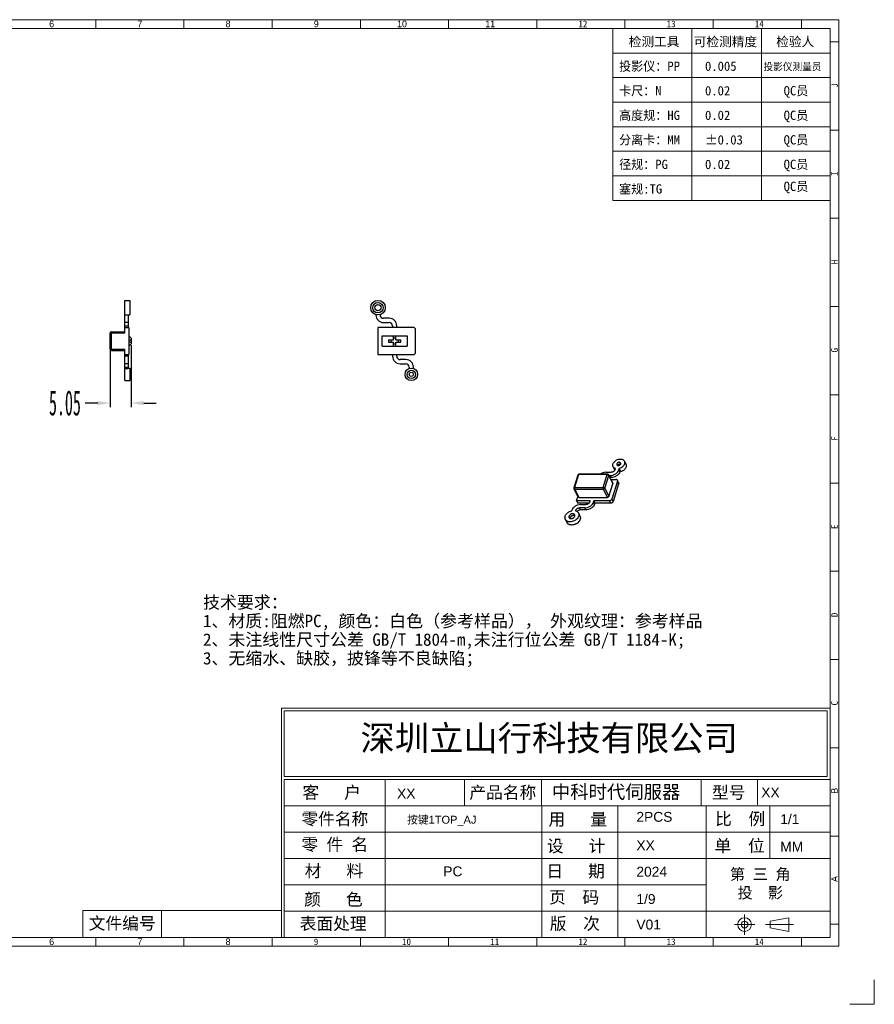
# Model space of a CAD drawing. Header units: millimetres. Extents: x 3363 to 3713, y 2247 to 2494.
# Tile 2 of 2: x 3508 to 3713, y 2247 to 2483. Entities that reach past the tile are written whole.
import ezdxf

# ---------------------------------------------------------------- set-up
doc = ezdxf.new("R2010")
doc.units = ezdxf.units.MM
doc.linetypes.add('CENTERLINE', pattern=[30, 12, -1.5, 3, -1.5, 12])
doc.layers.add('35002034-01_DXF_TEXT', color=7, linetype='Continuous')
doc.layers.add('FRAME', color=4, linetype='Continuous')
doc.layers.add('框', color=1, linetype='CENTERLINE', lineweight=5)
doc.styles.add('s', font='txt')
doc.styles.add('SIMPLEX', font='SIMPLEX.shx', dxfattribs={"height": 3.5})
doc.styles.add('SLDTEXTSTYLE1', font='TXT', dxfattribs={"width": 0.469})
doc.styles.get("Standard").update_dxf_attribs({"font": 'arial.ttf'})
doc.styles.add('STYLE3', font='swissi.ttf', dxfattribs={"height": 3})
doc.dimstyles.new('副本 SLDDIMSTYLE1', dxfattribs={"dimtxt": 6, "dimasz": 3, "dimexe": 1, "dimexo": 1, "dimgap": 0.875, "dimtad": 0, "dimrnd": 1e-09, "dimzin": 4, "dimdsep": 46, "dimtxsty": 'SLDTEXTSTYLE1', "dimcen": 0.09, "dimclrd": 4, "dimclre": 4, "dimclrt": 6, "dimadec": 0, "dimazin": 0, "dimtfac": 1, "dimtofl": 0, "dimtmove": 0, "dimatfit": 3, "dimfxl": 1, "dimtolj": 1, "dimtzin": 12, "dimarcsym": 0})

# ---------------------------------------------------------------- blocks, each defined once
blk = doc.blocks.new('*D116')
at = {"color": 4, "lineweight": -2, "transparency": 16777216}
for p, q in [((3529.59, 2405.01), (3529.59, 2390.12)), ((3534.64, 2405.01), (3534.64, 2390.12)), ((3526.59, 2391.12), (3523.59, 2391.12)), ((3537.64, 2391.12), (3540.64, 2391.12))]:
    blk.add_line(p, q, dxfattribs=at)
at = {"color": 4, "transparency": 16777216}
for points in [[(3526.59, 2391.62), (3526.59, 2390.62), (3529.59, 2391.12)], [(3537.64, 2391.62), (3537.64, 2390.62), (3534.64, 2391.12)]]:
    blk.add_solid(points, dxfattribs=at)
at = {"layer": 'Defpoints', "color": 0, "transparency": 16777216}
for p in [(3529.59, 2406.01), (3534.64, 2406.01), (3529.59, 2391.12)]:
    blk.add_point(p, dxfattribs=at)
at = {"color": 6, "transparency": 16777216, "insert": (3518.73, 2391.12), "char_height": 6, "attachment_point": 5, "style": 'SLDTEXTSTYLE1'}
blk.add_mtext('\\A1;5.05', dxfattribs=at)

msp = doc.modelspace()

# ---------------------------------------------------------------- linework, layer by layer
at = {"color": 7, "linetype": 'Continuous'}
for p, q in [((3533.093, 2407.956), (3533.093, 2415.756)), ((3533.093, 2415.756), (3534.293, 2415.756)), ((3534.293, 2415.756), (3534.293, 2412.256)), ((3533.093, 2412.329), (3533.893, 2412.329)), ((3533.093, 2412.256), (3534.293, 2412.256)), ((3533.893, 2412.329), (3533.893, 2409.256)), ((3593.362, 2412.329), (3593.362, 2412.256)), ((3594.362, 2412.256), (3594.362, 2412.329)), ((3596.562, 2411.456), (3595.162, 2411.456)), ((3533.893, 2410.456), (3533.093, 2410.456)), ((3533.093, 2409.656), (3533.893, 2409.656)), ((3533.093, 2409.256), (3534.093, 2409.256)), ((3534.093, 2409.256), (3534.093, 2402.756)), ((3593.837, 2409.256), (3593.837, 2402.756)), ((3602.387, 2409.256), (3593.837, 2409.256)), ((3595.162, 2410.456), (3596.562, 2410.456)), ((3597.362, 2409.656), (3597.362, 2409.256)), ((3598.362, 2409.256), (3598.362, 2409.656)), ((3529.593, 2404.056), (3529.593, 2407.956)), ((3529.593, 2407.956), (3533.093, 2407.956)), ((3529.893, 2403.756), (3529.893, 2408.256)), ((3529.893, 2408.256), (3533.093, 2408.256)), ((3534.643, 2406.706), (3534.093, 2407.256)), ((3534.643, 2406.706), (3534.643, 2405.306)), ((3594.837, 2404.756), (3594.837, 2407.256)), ((3594.837, 2407.256), (3600.887, 2407.256)), ((3597.562, 2406.306), (3597.562, 2407.256)), ((3598.162, 2406.706), (3597.562, 2406.706)), ((3598.162, 2406.306), (3598.162, 2407.256)), ((3600.887, 2407.256), (3600.887, 2404.756)), ((3602.887, 2403.256), (3602.887, 2408.756)), ((3534.093, 2406.306), (3534.643, 2406.306)), ((3534.643, 2405.706), (3534.093, 2405.706)), ((3534.093, 2404.756), (3534.643, 2405.306)), ((3594.837, 2404.756), (3600.887, 2404.756)), ((3596.362, 2406.306), (3596.362, 2405.706)), ((3596.362, 2406.306), (3597.562, 2406.306)), ((3596.362, 2405.706), (3597.562, 2405.706)), ((3596.912, 2406.306), (3596.912, 2405.706)), ((3597.562, 2404.756), (3597.562, 2405.706)), ((3597.562, 2405.306), (3598.162, 2405.306)), ((3598.162, 2406.306), (3599.362, 2406.306)), ((3598.162, 2405.706), (3599.362, 2405.706)), ((3598.162, 2404.756), (3598.162, 2405.706)), ((3598.812, 2405.706), (3598.812, 2406.306)), ((3599.362, 2405.706), (3599.362, 2406.306)), ((3529.593, 2404.056), (3533.093, 2404.056)), ((3529.893, 2403.756), (3533.093, 2403.756)), ((3533.093, 2396.506), (3533.093, 2404.056)), ((3533.093, 2402.756), (3534.093, 2402.756)), ((3533.893, 2402.356), (3533.093, 2402.356)), ((3533.893, 2402.756), (3533.893, 2399.42)), ((3593.837, 2402.756), (3602.387, 2402.756)), ((3597.362, 2402.756), (3597.362, 2402.356)), ((3598.362, 2402.356), (3598.362, 2402.756)), ((3533.893, 2400.556), (3533.093, 2400.556)), ((3533.093, 2399.756), (3533.893, 2399.756)), ((3600.562, 2401.556), (3599.162, 2401.556)), ((3599.162, 2400.556), (3600.562, 2400.556)), ((3601.362, 2399.756), (3601.362, 2399.42)), ((3602.362, 2399.42), (3602.362, 2399.756)), ((3533.093, 2399.42), (3533.893, 2399.42)), ((3533.893, 2399.506), (3534.293, 2399.506)), ((3534.293, 2399.506), (3534.293, 2396.506)), ((3533.093, 2396.506), (3534.293, 2396.506)), ((3652.997, 2377.191), (3653.363, 2376.445)), ((3641.808, 2373.869), (3640.864, 2370.814)), ((3642.003, 2373.967), (3641.059, 2370.912)), ((3648.865, 2373.967), (3642.003, 2373.967)), ((3648.956, 2374.08), (3642.094, 2374.08)), ((3647.921, 2370.912), (3648.865, 2373.967)), ((3648.288, 2370.725), (3649.232, 2373.78)), ((3648.546, 2374.533), (3649.835, 2374.533)), ((3649.225, 2373.912), (3650.202, 2371.923)), ((3649.232, 2373.78), (3650.209, 2371.791)), ((3649.593, 2373.749), (3649.305, 2373.749)), ((3649.837, 2373.252), (3649.593, 2373.749)), ((3650.303, 2375.869), (3650.67, 2375.124)), ((3650.766, 2375.159), (3650.847, 2375.422)), ((3651.768, 2375.422), (3651.687, 2375.159)), ((3651.931, 2374.662), (3651.687, 2375.159)), ((3651.768, 2375.422), (3652.012, 2374.925)), ((3652.012, 2374.925), (3651.931, 2374.662)), ((3649.265, 2368.736), (3650.209, 2371.791)), ((3649.837, 2373.252), (3649.55, 2373.252)), ((3649.767, 2372.809), (3650.984, 2372.809)), ((3651.323, 2372.418), (3649.992, 2368.109)), ((3651.628, 2371.796), (3650.297, 2367.488)), ((3651.617, 2372.016), (3651.312, 2372.638)), ((3651.628, 2371.796), (3651.323, 2372.418)), ((3640.881, 2370.593), (3641.857, 2368.604)), ((3641.059, 2370.912), (3647.921, 2370.912)), ((3641.078, 2370.49), (3642.054, 2368.501)), ((3641.078, 2370.49), (3647.939, 2370.49)), ((3647.939, 2370.49), (3648.916, 2368.501)), ((3648.288, 2370.725), (3649.265, 2368.736)), ((3641.535, 2367.718), (3641.828, 2368.664)), ((3641.535, 2367.718), (3641.84, 2367.096)), ((3644.782, 2367.718), (3641.535, 2367.718)), ((3644.49, 2367.096), (3641.84, 2367.096)), ((3642.054, 2368.501), (3648.916, 2368.501)), ((3642.465, 2366.778), (3643.755, 2366.778)), ((3644.685, 2367.405), (3644.782, 2367.718)), ((3645.703, 2367.718), (3645.606, 2367.405)), ((3645.85, 2366.907), (3645.606, 2367.405)), ((3649.41, 2367.718), (3645.703, 2367.718)), ((3645.703, 2367.718), (3645.947, 2367.221)), ((3645.947, 2367.221), (3645.85, 2366.907)), ((3649.715, 2367.096), (3645.909, 2367.096)), ((3649.715, 2367.096), (3649.41, 2367.718)), ((3650.297, 2367.488), (3649.992, 2368.109)), ((3640.354, 2365.311), (3640.372, 2365.368)), ((3641.293, 2365.368), (3641.275, 2365.311)), ((3641.293, 2365.368), (3641.331, 2365.289)), ((3641.98, 2364.768), (3642.346, 2364.022)), ((3642.223, 2365.995), (3642.467, 2365.497)), ((3643.513, 2365.995), (3642.223, 2365.995)), ((3643.757, 2365.497), (3642.467, 2365.497)), ((3643.757, 2365.497), (3643.513, 2365.995)), ((3638.838, 2363.226), (3639.204, 2362.48)), ((3639.931, 2363.562), (3639.913, 2363.482))]:
    msp.add_line(p, q, dxfattribs=at)
for centre, radius in [((3593.862, 2414.006), 1.75), ((3593.862, 2414.006), 1.25), ((3593.862, 2414.006), 0.75), ((3601.862, 2398.006), 1.5), ((3601.862, 2398.006), 1), ((3601.862, 2398.006), 0.5)]:
    msp.add_circle(centre, radius, dxfattribs=at)
for centre, radius, start, end in [((3595.162, 2412.256), 1.8, 180, 270), ((3595.162, 2412.256), 0.8, 180, 270), ((3596.562, 2409.656), 1.8, 0, 90), ((3596.562, 2409.656), 0.8, 0, 90), ((3602.387, 2408.756), 0.5, 0, 90), ((3529.893, 2407.956), 0.3, 90, 180), ((3529.893, 2404.056), 0.3, 180, 270), ((3599.162, 2402.356), 1.8, 180, 270), ((3599.162, 2402.356), 0.8, 180, 270), ((3602.387, 2403.256), 0.5, 270, 0), ((3600.562, 2399.756), 1.8, 0, 90), ((3600.562, 2399.756), 0.8, 0, 90), ((3642.094, 2373.78), 0.3, 90.00807, 162.86048), ((3648.956, 2373.78), 0.3, 26.14079, 89.99978), ((3651.373, 2375.468), 0.783, 206.13549, 212.79235), ((3651.636, 2376.459), 1.851, 278.79215, 279.24733), ((3651.633, 2376.474), 1.866, 279.24821, 280.37845), ((3641.15, 2370.725), 0.3, 162.83719, 206.13679)]:
    msp.add_arc(centre, radius, start, end, dxfattribs=at)
for points, knots in [([(3650.303, 2375.869), (3650.28, 2375.918), (3650.242, 2376.021), (3650.208, 2376.245), (3650.234, 2376.419), (3650.269, 2376.53)], [0, 0, 0, 0, 0.2395705, 0.4838617, 1, 1, 1, 1]), ([(3650.269, 2376.53), (3650.309, 2376.661), (3650.443, 2376.92), (3650.694, 2377.189), (3650.94, 2377.374), (3651.213, 2377.532), (3651.579, 2377.669), (3651.96, 2377.716), (3652.25, 2377.692), (3652.448, 2377.645), (3652.627, 2377.57), (3652.782, 2377.468), (3652.908, 2377.342), (3652.971, 2377.243), (3652.997, 2377.191)], [0, 0, 0, 0, 0.1207945, 0.2527778, 0.3218049, 0.3917684, 0.530932, 0.6640419, 0.7268774, 0.7866678, 0.8433964, 0.897374, 0.9492551, 1, 1, 1, 1]), ([(3651.19, 2376.53), (3651.178, 2376.493), (3651.167, 2376.417), (3651.185, 2376.342), (3651.201, 2376.31)], [0, 0, 0, 0, 0.5174164, 1, 1, 1, 1]), ([(3652.099, 2376.751), (3652.082, 2376.785), (3652.029, 2376.85), (3651.914, 2376.908), (3651.776, 2376.928), (3651.627, 2376.91), (3651.48, 2376.855), (3651.313, 2376.745), (3651.217, 2376.621), (3651.19, 2376.53)], [0, 0, 0, 0, 0.1024569, 0.2131478, 0.3359347, 0.4695943, 0.6093315, 0.7486632, 1, 1, 1, 1]), ([(3651.201, 2376.31), (3651.218, 2376.275), (3651.271, 2376.211), (3651.386, 2376.152), (3651.524, 2376.132), (3651.674, 2376.151), (3651.82, 2376.206), (3651.987, 2376.315), (3652.083, 2376.44), (3652.111, 2376.53)], [0, 0, 0, 0, 0.1024569, 0.2131478, 0.3359347, 0.4695943, 0.6093315, 0.7486632, 1, 1, 1, 1]), ([(3652.085, 2376.477), (3652.024, 2376.49), (3651.891, 2376.489), (3651.7, 2376.428), (3651.535, 2376.314), (3651.453, 2376.209), (3651.426, 2376.153)], [0, 0, 0, 0, 0.2403043, 0.5000381, 0.7597294, 1, 1, 1, 1]), ([(3653.032, 2376.53), (3652.993, 2376.404), (3652.865, 2376.153), (3652.626, 2375.891), (3652.391, 2375.709), (3652.131, 2375.55), (3651.916, 2375.463), (3651.768, 2375.422)], [0, 0, 0, 0, 0.2274394, 0.475488, 0.6052657, 0.736974, 1, 1, 1, 1]), ([(3652.111, 2376.53), (3652.122, 2376.567), (3652.133, 2376.643), (3652.115, 2376.718), (3652.099, 2376.751)], [0, 0, 0, 0, 0.5174164, 1, 1, 1, 1]), ([(3652.997, 2377.191), (3653.02, 2377.143), (3653.058, 2377.039), (3653.092, 2376.816), (3653.066, 2376.641), (3653.032, 2376.53)], [0, 0, 0, 0, 0.2395608, 0.4838526, 1, 1, 1, 1]), ([(3653.363, 2376.445), (3653.386, 2376.397), (3653.424, 2376.294), (3653.458, 2376.07), (3653.432, 2375.895), (3653.398, 2375.784)], [0, 0, 0, 0, 0.2395608, 0.4838526, 1, 1, 1, 1]), ([(3642.003, 2373.967), (3641.979, 2373.967), (3641.935, 2373.963), (3641.876, 2373.944), (3641.83, 2373.913), (3641.812, 2373.884), (3641.808, 2373.869)], [0, 0, 0, 0, 0.3037504, 0.569991, 0.7977849, 1, 1, 1, 1]), ([(3642.003, 2373.967), (3642.008, 2373.983), (3642.019, 2374.012), (3642.04, 2374.049), (3642.065, 2374.074), (3642.085, 2374.08), (3642.094, 2374.08)], [0, 0, 0, 0, 0.3324339, 0.6071092, 0.8235992, 1, 1, 1, 1]), ([(3648.546, 2374.533), (3648.31, 2374.533), (3647.828, 2374.446), (3647.392, 2374.225), (3647.193, 2374.083)], [0, 0, 0, 0, 0.4909579, 1, 1, 1, 1]), ([(3648.865, 2373.967), (3648.87, 2373.983), (3648.881, 2374.012), (3648.902, 2374.049), (3648.927, 2374.074), (3648.947, 2374.08), (3648.956, 2374.08)], [0, 0, 0, 0, 0.332478, 0.6071532, 0.8236111, 1, 1, 1, 1]), ([(3648.865, 2373.967), (3648.903, 2373.967), (3648.979, 2373.956), (3649.086, 2373.917), (3649.175, 2373.859), (3649.219, 2373.807), (3649.232, 2373.78)], [0, 0, 0, 0, 0.2647442, 0.536657, 0.788537, 1, 1, 1, 1]), ([(3649.232, 2373.78), (3649.239, 2373.802), (3649.246, 2373.848), (3649.235, 2373.893), (3649.225, 2373.912)], [0, 0, 0, 0, 0.5173561, 1, 1, 1, 1]), ([(3649.593, 2373.749), (3649.819, 2373.749), (3650.163, 2373.809), (3650.591, 2373.98), (3650.896, 2374.154), (3651.168, 2374.367), (3651.465, 2374.681), (3651.627, 2374.964), (3651.687, 2375.159)], [0, 0, 0, 0, 0.2528352, 0.3844162, 0.5160991, 0.6454905, 0.7704302, 1, 1, 1, 1]), ([(3650.766, 2375.159), (3650.739, 2375.073), (3650.642, 2374.902), (3650.418, 2374.702), (3650.141, 2374.568), (3649.936, 2374.533), (3649.835, 2374.533)], [0, 0, 0, 0, 0.2298975, 0.483842, 0.746804, 1, 1, 1, 1]), ([(3651.931, 2374.662), (3651.871, 2374.467), (3651.709, 2374.184), (3651.412, 2373.87), (3651.14, 2373.657), (3650.835, 2373.482), (3650.408, 2373.311), (3650.063, 2373.252), (3649.837, 2373.252)], [0, 0, 0, 0, 0.2295698, 0.3545095, 0.4839009, 0.6155838, 0.7471648, 1, 1, 1, 1]), ([(3650.847, 2375.422), (3650.787, 2375.443), (3650.671, 2375.492), (3650.517, 2375.593), (3650.391, 2375.719), (3650.329, 2375.818), (3650.303, 2375.869)], [0, 0, 0, 0, 0.2657777, 0.5188422, 0.7620498, 1, 1, 1, 1]), ([(3653.398, 2375.784), (3653.355, 2375.646), (3653.248, 2375.444), (3653.052, 2375.21), (3652.872, 2375.046), (3652.668, 2374.903), (3652.374, 2374.746), (3652.133, 2374.669), (3651.97, 2374.639)], [0, 0, 0, 0, 0.2276593, 0.3504523, 0.4777614, 0.6081301, 0.7398861, 1, 1, 1, 1]), ([(3650.202, 2371.923), (3650.211, 2371.904), (3650.222, 2371.859), (3650.215, 2371.813), (3650.209, 2371.791)], [0, 0, 0, 0, 0.4826439, 1, 1, 1, 1]), ([(3651.312, 2372.638), (3651.299, 2372.664), (3651.263, 2372.714), (3651.185, 2372.769), (3651.089, 2372.803), (3651.02, 2372.809), (3650.984, 2372.809)], [0, 0, 0, 0, 0.2268631, 0.4650388, 0.7220728, 1, 1, 1, 1]), ([(3651.323, 2372.418), (3651.335, 2372.455), (3651.346, 2372.531), (3651.328, 2372.606), (3651.312, 2372.638)], [0, 0, 0, 0, 0.5174374, 1, 1, 1, 1]), ([(3651.617, 2372.016), (3651.633, 2371.984), (3651.651, 2371.909), (3651.64, 2371.833), (3651.628, 2371.796)], [0, 0, 0, 0, 0.4825626, 1, 1, 1, 1]), ([(3641.059, 2370.912), (3641.035, 2370.912), (3640.991, 2370.908), (3640.932, 2370.889), (3640.886, 2370.858), (3640.868, 2370.829), (3640.864, 2370.814)], [0, 0, 0, 0, 0.3037503, 0.569991, 0.7977849, 1, 1, 1, 1]), ([(3640.881, 2370.593), (3640.889, 2370.577), (3640.91, 2370.547), (3640.957, 2370.514), (3641.014, 2370.494), (3641.056, 2370.49), (3641.078, 2370.49)], [0, 0, 0, 0, 0.226861, 0.4649939, 0.7221619, 1, 1, 1, 1]), ([(3641.059, 2370.912), (3641.048, 2370.878), (3641.035, 2370.804), (3641.031, 2370.692), (3641.044, 2370.585), (3641.064, 2370.518), (3641.078, 2370.49)], [0, 0, 0, 0, 0.2474331, 0.5193485, 0.780991, 1, 1, 1, 1]), ([(3647.921, 2370.912), (3647.91, 2370.878), (3647.897, 2370.804), (3647.893, 2370.692), (3647.906, 2370.585), (3647.926, 2370.518), (3647.939, 2370.49)], [0, 0, 0, 0, 0.2474333, 0.5193488, 0.7809913, 1, 1, 1, 1]), ([(3647.921, 2370.912), (3647.958, 2370.912), (3648.035, 2370.901), (3648.142, 2370.862), (3648.231, 2370.804), (3648.275, 2370.752), (3648.288, 2370.725)], [0, 0, 0, 0, 0.264744, 0.5366567, 0.7885366, 1, 1, 1, 1]), ([(3647.939, 2370.49), (3647.977, 2370.49), (3648.054, 2370.504), (3648.187, 2370.568), (3648.268, 2370.658), (3648.288, 2370.725)], [0, 0, 0, 0, 0.2549246, 0.5196302, 1, 1, 1, 1]), ([(3642.465, 2366.778), (3642.24, 2366.778), (3641.895, 2366.719), (3641.467, 2366.548), (3641.162, 2366.373), (3640.89, 2366.16), (3640.593, 2365.846), (3640.432, 2365.563), (3640.372, 2365.368)], [0, 0, 0, 0, 0.2528352, 0.3844162, 0.5160991, 0.6454905, 0.7704302, 1, 1, 1, 1]), ([(3642.054, 2368.501), (3642.032, 2368.501), (3641.99, 2368.505), (3641.933, 2368.525), (3641.887, 2368.558), (3641.865, 2368.588), (3641.857, 2368.604)], [0, 0, 0, 0, 0.2778381, 0.5350061, 0.773139, 1, 1, 1, 1]), ([(3643.513, 2365.995), (3643.738, 2365.995), (3644.083, 2366.054), (3644.511, 2366.225), (3644.816, 2366.399), (3645.088, 2366.612), (3645.384, 2366.926), (3645.546, 2367.209), (3645.606, 2367.405)], [0, 0, 0, 0, 0.2528352, 0.3844162, 0.5160991, 0.6454905, 0.7704302, 1, 1, 1, 1]), ([(3644.685, 2367.405), (3644.658, 2367.318), (3644.561, 2367.147), (3644.337, 2366.947), (3644.06, 2366.813), (3643.855, 2366.778), (3643.755, 2366.778)], [0, 0, 0, 0, 0.2298975, 0.483842, 0.746804, 1, 1, 1, 1]), ([(3645.85, 2366.907), (3645.79, 2366.712), (3645.629, 2366.429), (3645.332, 2366.115), (3645.06, 2365.902), (3644.755, 2365.727), (3644.327, 2365.556), (3643.982, 2365.497), (3643.757, 2365.497)], [0, 0, 0, 0, 0.2295698, 0.3545095, 0.4839009, 0.6155838, 0.7471648, 1, 1, 1, 1]), ([(3649.265, 2368.736), (3649.244, 2368.669), (3649.163, 2368.578), (3649.03, 2368.515), (3648.953, 2368.501), (3648.916, 2368.501)], [0, 0, 0, 0, 0.4803698, 0.7450754, 1, 1, 1, 1]), ([(3649.41, 2367.718), (3649.473, 2367.718), (3649.601, 2367.74), (3649.775, 2367.824), (3649.914, 2367.948), (3649.975, 2368.055), (3649.992, 2368.109)], [0, 0, 0, 0, 0.2532085, 0.5161583, 0.7700907, 1, 1, 1, 1]), ([(3650.297, 2367.488), (3650.28, 2367.434), (3650.219, 2367.327), (3650.08, 2367.202), (3649.906, 2367.118), (3649.778, 2367.096), (3649.715, 2367.096)], [0, 0, 0, 0, 0.2299093, 0.4838417, 0.7467915, 1, 1, 1, 1]), ([(3638.797, 2363.997), (3638.844, 2364.151), (3638.96, 2364.375), (3639.173, 2364.637), (3639.368, 2364.822), (3639.588, 2364.986), (3639.91, 2365.171), (3640.174, 2365.268), (3640.354, 2365.311)], [0, 0, 0, 0, 0.2274077, 0.3497328, 0.4765219, 0.6065159, 0.7382267, 1, 1, 1, 1]), ([(3641.082, 2364.327), (3641.069, 2364.353), (3641.038, 2364.403), (3640.952, 2364.489), (3640.805, 2364.564), (3640.597, 2364.594), (3640.373, 2364.567), (3640.19, 2364.498), (3640.054, 2364.419), (3639.931, 2364.326), (3639.805, 2364.192), (3639.738, 2364.062), (3639.718, 2363.997)], [0, 0, 0, 0, 0.0507873, 0.1027124, 0.2130363, 0.3354164, 0.4686348, 0.6079111, 0.6779335, 0.747018, 0.8791048, 1, 1, 1, 1]), ([(3641.099, 2363.997), (3641.117, 2364.053), (3641.129, 2364.14), (3641.113, 2364.252), (3641.094, 2364.303), (3641.082, 2364.327)], [0, 0, 0, 0, 0.5161536, 0.7604765, 1, 1, 1, 1]), ([(3641.275, 2365.311), (3641.354, 2365.289), (3641.504, 2365.234), (3641.704, 2365.112), (3641.867, 2364.957), (3641.948, 2364.833), (3641.98, 2364.768)], [0, 0, 0, 0, 0.2677454, 0.5212511, 0.7636659, 1, 1, 1, 1]), ([(3641.293, 2365.368), (3641.32, 2365.455), (3641.417, 2365.626), (3641.641, 2365.825), (3641.918, 2365.959), (3642.123, 2365.995), (3642.223, 2365.995)], [0, 0, 0, 0, 0.2298975, 0.483842, 0.746804, 1, 1, 1, 1]), ([(3642.467, 2365.497), (3642.393, 2365.497), (3642.242, 2365.478), (3642.026, 2365.401), (3641.83, 2365.281), (3641.72, 2365.175), (3641.673, 2365.118)], [0, 0, 0, 0, 0.2443174, 0.4990105, 0.7542493, 1, 1, 1, 1]), ([(3641.98, 2364.768), (3642.007, 2364.711), (3642.051, 2364.591), (3642.08, 2364.398), (3642.071, 2364.197), (3642.041, 2364.064), (3642.02, 2363.997)], [0, 0, 0, 0, 0.239089, 0.4829015, 0.7356019, 1, 1, 1, 1]), ([(3638.838, 2363.226), (3638.81, 2363.283), (3638.766, 2363.403), (3638.737, 2363.596), (3638.746, 2363.797), (3638.776, 2363.931), (3638.797, 2363.997)], [0, 0, 0, 0, 0.2390887, 0.4828894, 0.7356426, 1, 1, 1, 1]), ([(3642.02, 2363.997), (3641.973, 2363.845), (3641.817, 2363.542), (3641.524, 2363.228), (3641.237, 2363.013), (3640.918, 2362.828), (3640.491, 2362.668), (3640.046, 2362.613), (3639.709, 2362.641), (3639.477, 2362.696), (3639.268, 2362.784), (3639.088, 2362.903), (3638.941, 2363.05), (3638.867, 2363.166), (3638.838, 2363.226)], [0, 0, 0, 0, 0.1207926, 0.2527782, 0.3218048, 0.391769, 0.5309325, 0.6640421, 0.7268772, 0.7866688, 0.8433975, 0.8973742, 0.9492554, 1, 1, 1, 1]), ([(3642.386, 2363.251), (3642.339, 2363.099), (3642.183, 2362.796), (3641.89, 2362.482), (3641.603, 2362.267), (3641.284, 2362.082), (3640.857, 2361.922), (3640.413, 2361.867), (3640.075, 2361.895), (3639.843, 2361.95), (3639.634, 2362.038), (3639.454, 2362.157), (3639.307, 2362.305), (3639.233, 2362.42), (3639.204, 2362.48)], [0, 0, 0, 0, 0.1207926, 0.2527782, 0.3218048, 0.391769, 0.5309325, 0.6640421, 0.7268772, 0.7866688, 0.8433975, 0.8973742, 0.9492554, 1, 1, 1, 1]), ([(3639.718, 2363.997), (3639.701, 2363.942), (3639.688, 2363.854), (3639.704, 2363.742), (3639.723, 2363.691), (3639.735, 2363.667)], [0, 0, 0, 0, 0.5161536, 0.7604765, 1, 1, 1, 1]), ([(3639.735, 2363.667), (3639.748, 2363.641), (3639.779, 2363.591), (3639.865, 2363.505), (3640.012, 2363.43), (3640.22, 2363.4), (3640.444, 2363.428), (3640.627, 2363.496), (3640.763, 2363.575), (3640.886, 2363.668), (3641.012, 2363.802), (3641.079, 2363.932), (3641.099, 2363.997)], [0, 0, 0, 0, 0.0507873, 0.1027124, 0.2130363, 0.3354164, 0.4686348, 0.6079111, 0.6779335, 0.747018, 0.8791048, 1, 1, 1, 1]), ([(3641.113, 2364.077), (3641.066, 2364.103), (3640.96, 2364.14), (3640.788, 2364.156), (3640.605, 2364.133), (3640.423, 2364.073), (3640.254, 2363.979), (3640.068, 2363.825), (3639.965, 2363.671), (3639.931, 2363.562)], [0, 0, 0, 0, 0.110986, 0.2315965, 0.3604458, 0.4944037, 0.6293954, 0.7611642, 1, 1, 1, 1]), ([(3642.346, 2364.022), (3642.373, 2363.966), (3642.418, 2363.845), (3642.446, 2363.652), (3642.437, 2363.451), (3642.407, 2363.318), (3642.386, 2363.251)], [0, 0, 0, 0, 0.2390887, 0.4828894, 0.7356426, 1, 1, 1, 1])]:
    msp.add_open_spline(points, degree=3, knots=knots, dxfattribs=at)
at = {"layer": '框', "color": 1, "linetype": 'Continuous', "lineweight": 15}
for p, q in [((3526.13, 2480.973), (3526.13, 2483.09)), ((3547.298, 2480.973), (3547.298, 2483.09)), ((3568.467, 2480.973), (3568.467, 2483.09)), ((3589.636, 2480.973), (3589.636, 2483.09)), ((3610.805, 2480.973), (3610.805, 2483.09)), ((3631.973, 2480.973), (3631.973, 2483.09)), ((3631.973, 2480.973), (3631.973, 2483.09)), ((3653.142, 2480.973), (3653.142, 2483.09)), ((3674.311, 2480.973), (3674.311, 2483.09)), ((3695.48, 2480.973), (3695.48, 2483.09)), ((3590.194, 2480.973), (3702.36, 2480.973)), ((3650.249, 2480.973), (3650.249, 2439.758)), ((3669.228, 2480.973), (3669.228, 2439.758)), ((3685.938, 2480.973), (3685.938, 2439.758)), ((3702.36, 2480.973), (3702.36, 2439.758)), ((3704.476, 2477.798), (3702.36, 2477.798)), ((3650.249, 2475.085), (3702.36, 2475.085)), ((3650.249, 2469.197), (3702.36, 2469.197)), ((3650.249, 2463.31), (3702.36, 2463.31)), ((3650.249, 2457.422), (3702.36, 2457.422)), ((3704.476, 2456.629), (3702.36, 2456.629)), ((3650.249, 2451.534), (3702.36, 2451.534)), ((3650.249, 2445.646), (3702.36, 2445.646)), ((3650.249, 2439.758), (3702.36, 2439.758)), ((3704.476, 2435.46), (3702.36, 2435.46)), ((3704.476, 2414.292), (3702.36, 2414.292)), ((3704.476, 2393.123), (3702.36, 2393.123)), ((3704.476, 2371.954), (3702.36, 2371.954)), ((3704.476, 2350.785), (3702.36, 2350.785)), ((3704.476, 2329.617), (3702.36, 2329.617)), ((3570.673, 2317.984), (3702.36, 2317.984)), ((3570.673, 2317.984), (3570.673, 2262.935)), ((3571.366, 2317.291), (3701.666, 2317.291)), ((3571.366, 2317.291), (3571.366, 2301.557)), ((3701.666, 2317.291), (3701.666, 2301.557)), ((3704.476, 2308.448), (3702.36, 2308.448)), ((3571.366, 2301.557), (3701.666, 2301.557)), ((3571.366, 2300.864), (3702.36, 2300.864)), ((3571.366, 2300.864), (3571.366, 2262.935)), ((3595.624, 2300.864), (3595.624, 2262.935)), ((3614.662, 2300.864), (3614.662, 2294.54)), ((3633.102, 2294.54), (3633.102, 2300.864)), ((3671.421, 2294.54), (3671.421, 2300.864)), ((3684.971, 2300.864), (3684.971, 2294.735)), ((3571.366, 2294.54), (3702.36, 2294.54)), ((3633.179, 2294.54), (3633.179, 2262.935)), ((3651.392, 2294.54), (3651.392, 2262.935)), ((3672.632, 2294.54), (3672.632, 2262.935)), ((3687.872, 2281.827), (3687.872, 2294.476)), ((3571.366, 2288.216), (3702.36, 2288.216)), ((3704.476, 2287.279), (3702.36, 2287.279)), ((3571.366, 2281.891), (3702.36, 2281.891)), ((3571.366, 2275.567), (3672.632, 2275.567)), ((3541.877, 2269.406), (3541.877, 2262.935)), ((3571.366, 2269.242), (3702.36, 2269.242)), ((3681.852, 2263.59), (3681.852, 2268.489)), ((3687.995, 2266.856), (3692.504, 2267.672)), ((3692.504, 2267.672), (3692.504, 2264.407)), ((3679.403, 2266.039), (3684.301, 2266.039)), ((3686.883, 2266.039), (3693.571, 2266.039)), ((3687.995, 2266.856), (3687.995, 2265.223)), ((3687.995, 2265.223), (3692.504, 2264.407)), ((3704.476, 2266.11), (3702.36, 2266.11)), ((3526.13, 2260.818), (3526.13, 2262.935)), ((3547.298, 2260.818), (3547.298, 2262.935)), ((3568.467, 2260.818), (3568.467, 2262.935)), ((3589.636, 2260.818), (3589.636, 2262.935)), ((3610.805, 2260.818), (3610.805, 2262.935)), ((3631.973, 2260.818), (3631.973, 2262.935)), ((3653.142, 2260.818), (3653.142, 2262.935)), ((3674.311, 2260.818), (3674.311, 2262.935)), ((3695.48, 2260.818), (3695.48, 2262.935))]:
    msp.add_line(p, q, dxfattribs=at)
for points in [[(3390.121, 2260.818), (3704.476, 2260.818), (3704.476, 2483.09), (3390.121, 2483.09)], [(3392.237, 2262.935), (3702.36, 2262.935), (3702.36, 2480.973), (3392.237, 2480.973)], [(3523.062, 2262.935), (3570.673, 2262.935), (3570.673, 2269.406), (3523.062, 2269.406)]]:
    msp.add_lwpolyline(points, close=True, dxfattribs=at)
msp.add_lwpolyline([(3707.101, 2246.909), (3712.989, 2246.909), (3712.989, 2252.797)], dxfattribs=at)
for radius in [1.633, 0.816]:
    msp.add_circle((3681.852, 2266.039), radius, dxfattribs=at)

# ---------------------------------------------------------------- texts
at = {"layer": '35002034-01_DXF_TEXT', "color": 2, "linetype": 'Continuous', "insert": (3551.873, 2344.835), "char_height": 2.98076, "width": 150.62353, "attachment_point": 1, "line_spacing_factor": 0.9}
msp.add_mtext('{\\fSimSun|b0|i0|c134|p2;技术要求：\\P1、材质:阻燃PC, 颜色：白色（参考样品）， 外观纹理：参考样品\\P2、未注线性尺寸公差 GB/T 1804-m,未注行位公差 GB/T 1184-K;\\P3、无缩水、缺胶，披锋等不良缺陷；}', dxfattribs=at)
at = {"layer": 'FRAME', "color": 3, "lineweight": 0, "style": 'STYLE3'}
for tag, p, s, height in [('XX', (3598.442, 2296.272), 'XX', 2.3677), ('中科时代伺服器', (3635.598, 2296.253), 'XXXX', 3.2287), ('XX', (3685.858, 2296.545), '项目名称', 2.3677), ('按键1TOP_AJ', (3600.856, 2290.241), '1*1', 1.8942), ('2PCS', (3655.886, 2290.69), '', 2.368), ('1/1', (3690.415, 2290.137), '', 2.368), ('XX', (3655.886, 2283.855), '', 2.368), ('MM', (3690.415, 2283.535), 'MM', 2.3677), ('PC', (3609.548, 2277.62), '', 2.368), ('2024', (3655.886, 2277.545), '', 2.368), ('1/9', (3655.886, 2270.976), '1', 2.368), ('V01', (3655.886, 2264.857), 'A/01', 2.3677)]:
    msp.add_attdef(tag, p, s, height=height, dxfattribs=at)
at = {"layer": '框', "color": 1, "linetype": 'Continuous', "lineweight": 15}
for s, insert, char_height, width, attachment_point in [('{\\fﾷￂￋￎ_GB2312|b0|i0|c134|p49;6}', (3514.955, 2482.874), 1.58766, 0.81955, 1), ('{\\fﾷￂￋￎ_GB2312|b0|i0|c134|p49;7}', (3536.124, 2482.874), 1.58766, 0.81955, 1), ('{\\fﾷￂￋￎ_GB2312|b0|i0|c134|p49;8}', (3557.293, 2482.874), 1.58766, 0.81955, 1), ('{\\fU+FFB7ￂￋￎ_GB|b0|i0|c134|p49;9}', (3579.642, 2482.874), 1.58766, 0.81955, 3), ('{\\fU+FFB7ￂￋￎ_GB|b0|i0|c134|p49;10}', (3600.81, 2482.874), 1.58766, 0.81955, 3), ('{\\fU+FFB7ￂￋￎ_GB|b0|i0|c134|p49;11}', (3621.979, 2482.874), 1.58766, 0.81955, 3), ('{\\fFangSong_GB2312|b0|i0|c134|p49;12}', (3641.968, 2482.874), 1.58766, 0.81952, 1), ('{\\fFangSong_GB2312|b0|i0|c134|p49;13}', (3663.137, 2482.874), 1.58766, 0.81955, 1), ('{\\fFangSong_GB2312|b0|i0|c134|p49;14}', (3684.305, 2482.874), 1.58766, 0.81955, 1), ('{\\fKaiTi_GB2312|b0|i0|c134|p49;检测工具}', (3654.055, 2478.939), 2.22829, 22.74707, 1), ('{\\fKaiTi_GB2312|b0|i0|c134|p49;可检测精度}', (3669.65, 2478.939), 2.22829, 22.74707, 1), ('{\\fKaiTi_GB2312|b0|i0|c134|p49;检验人}', (3689.444, 2478.939), 2.22829, 22.74707, 1), ('{\\fKaiTi_GB2312|b0|i0|c134|p49;0.005}', (3672.353, 2473.051), 2.22829, 22.74707, 1), ('{\\fKaiTi_GB2312|b0|i0|c134|p49;0.02}', (3672.353, 2467.163), 2.22829, 22.74707, 1), ('{\\fKaiTi_GB2312|b0|i0|c134|p49;0.02}', (3672.353, 2461.275), 2.22829, 22.74707, 1), ('{\\fKaiTi_GB2312|b0|i0|c134|p49;0.02}', (3672.353, 2449.5), 2.22829, 22.74707, 1), ('{\\fSimSun|b0|i0|c134|p2;深圳立山行科技有限公司}', (3589.666, 2313.788), 6.03618, 94.86072, 1), ('{\\fKaiTi_GB2312|b0|i0|c134|p49;\\H0.9645x;第 三 角\\P 投  影}', (3678.329, 2279.455), 2.77235, 16.83628, 1), ('{\\fﾷￂￋￎ_GB2312|b0|i0|c134|p49;6}', (3514.955, 2262.719), 1.58766, 0.81955, 1), ('{\\fﾷￂￋￎ_GB2312|b0|i0|c134|p49;7}', (3536.124, 2262.719), 1.58766, 0.81955, 1), ('{\\fﾷￂￋￎ_GB2312|b0|i0|c134|p49;8}', (3557.293, 2262.719), 1.58766, 0.81955, 1), ('{\\fFangSong_GB2312|b0|i0|c134|p49;9}', (3578.462, 2262.719), 1.58766, 0.81952, 1), ('{\\fFangSong_GB2312|b0|i0|c134|p49;10}', (3599.63, 2262.719), 1.58762, 0.81955, 1), ('{\\fFangSong_GB2312|b0|i0|c134|p49;11}', (3620.799, 2262.719), 1.58766, 0.81955, 1), ('{\\fFangSong_GB2312|b0|i0|c134|p49;12}', (3641.968, 2262.719), 1.58766, 0.81952, 1), ('{\\fFangSong_GB2312|b0|i0|c134|p49;13}', (3663.137, 2262.719), 1.58766, 0.81955, 1), ('{\\fFangSong_GB2312|b0|i0|c134|p49;14}', (3684.305, 2262.719), 1.58766, 0.81955, 1)]:
    msp.add_mtext(s, dxfattribs=dict(at, insert=insert, char_height=char_height, width=width, attachment_point=attachment_point))
for s, insert, char_height, width, attachment_point, style in [('投影仪：PP', (3651.725, 2473.051), 2.2283, 22.74707, 1, 's'), ('投影仪测量员', (3686.393, 2472.727), 1.7826, 18.19765, 1, 's'), ('卡尺：N', (3651.725, 2467.163), 2.2283, 22.74707, 1, 's'), ('QC员', (3691.225, 2467.163), 2.2283, 22.74707, 1, 's'), ('高度规：HG', (3651.725, 2461.275), 2.2283, 22.74707, 1, 's'), ('QC员', (3691.225, 2461.275), 2.2283, 22.74707, 1, 's'), ('分离卡：MM', (3651.725, 2455.388), 2.2283, 22.74707, 1, 's'), ('%%P0.03', (3672.353, 2455.388), 2.2283, 22.74707, 1, 's'), ('QC员', (3691.225, 2455.388), 2.2283, 22.74707, 1, 's'), ('径规：PG', (3651.725, 2449.5), 2.2283, 22.74707, 1, 's'), ('QC员', (3691.225, 2449.5), 2.2283, 22.74707, 1, 's'), ('塞规:TG', (3651.725, 2443.612), 2.2283, 22.74707, 1, 's'), ('QC员', (3691.225, 2444.225), 2.2283, 22.74707, 1, 's'), ('{\\fKaiTi_GB2312|b0|i0|c134|p49;客   户}', (3582.757, 2297.56), 2.94134, 24.34398, 5, 'SIMPLEX'), ('{\\fKaiTi_GB2312|b0|i0|c134|p49;产品名称}', (3623.827, 2297.56), 2.94134, 24.34398, 5, 'SIMPLEX'), ('{\\fKaiTi_GB2312|b0|i0|c134|p49;型号}', (3678.028, 2297.56), 2.94134, 24.34398, 5, 'SIMPLEX'), ('{\\fSimSun|b0|i0|c134|p2;零件名称}', (3583.509, 2291.235), 2.94134, 24.34398, 5, 'SIMPLEX'), ('{\\fSimSun|b0|i0|c134|p2;用   量}', (3641.82, 2291.136), 2.94134, 24.34398, 5, 'SIMPLEX'), ('{\\fKaiTi_GB2312|b0|i0|c134|p49;比  例}', (3680.8, 2291.24), 2.94134, 24.34398, 5, 'SIMPLEX'), ('{\\fSimSun|b0|i0|c134|p2;零 件 名}', (3583.509, 2285.082), 2.94134, 24.34398, 5, 'SIMPLEX'), ('{\\fSimSun|b0|i0|c134|p2;设   计}', (3641.415, 2284.709), 2.94134, 20.93634, 5, 'SIMPLEX'), ('{\\fKaiTi_GB2312|b0|i0|c134|p49;单  位 }', (3680.665, 2284.789), 2.94134, 24.34398, 5, 'SIMPLEX'), ('{\\fSimSun|b0|i0|c134|p2;材   料}', (3583.304, 2278.758), 2.94134, 24.34398, 5, 'SIMPLEX'), ('{\\fSimSun|b0|i0|c134|p2;日   期}', (3641.306, 2278.687), 2.94134, 24.34398, 5, 'SIMPLEX'), ('{\\fSimSun|b0|i0|c134|p2;颜   色}', (3583.173, 2271.917), 2.94134, 24.34398, 5, 'SIMPLEX'), ('{\\fSimSun|b0|i0|c134|p2;页\\fKaiTi_GB2312|b0|i0|c134|p49;  \\fSimSun|b0|i0|c134|p2;码}', (3640.955, 2272.434), 2.94134, 24.34398, 5, 'SIMPLEX'), ('{\\fSimSun|b0|i0|c134|p2;表面处理}', (3583.11, 2266.109), 2.94134, 24.34398, 5, 'SIMPLEX'), ('{\\fKaiTi_GB2312|b0|i0|c134|p49;版  次}', (3641.11, 2266.109), 2.94134, 24.34398, 5, 'SIMPLEX')]:
    msp.add_mtext(s, dxfattribs=dict(at, insert=insert, char_height=char_height, width=width, attachment_point=attachment_point, style=style))
at = {"layer": '框', "color": 1, "linetype": 'Continuous', "lineweight": 15, "char_height": 1.588, "width": 2.11688, "attachment_point": 1, "rotation": 90, "style": 's'}
for s, insert in [('J', (3702.635, 2466.771)), ('I', (3702.635, 2445.603)), ('H', (3702.635, 2424.434)), ('G', (3702.635, 2403.265)), ('F', (3702.635, 2382.096)), ('E', (3702.635, 2360.928)), ('D', (3702.635, 2339.759)), ('C', (3702.635, 2318.59))]:
    msp.add_mtext(s, dxfattribs=dict(at, insert=insert))
at = {"layer": '框', "color": 1, "linetype": 'Continuous', "lineweight": 15, "char_height": 1.58766, "width": 2.11688, "attachment_point": 1, "rotation": 90}
for s, insert in [('{\\f\uffbfﾬￌﾣﾤ_GB2312|b0|i0|c134|p49;B}', (3702.635, 2297.421)), ('{\\f\uffbfﾬￌﾣﾤ_GB2312|b0|i0|c134|p49;A}', (3702.635, 2276.253))]:
    msp.add_mtext(s, dxfattribs=dict(at, insert=insert))
at = {"layer": '框', "color": 1, "lineweight": 15, "insert": (3532.47, 2266.171), "char_height": 2.94396, "width": 18.81569, "attachment_point": 5, "style": 'SIMPLEX'}
msp.add_mtext('{\\fSimSun|b0|i0|c134|p54;文件编号}', dxfattribs=at)

# ---------------------------------------------------------------- dimensions: what is measured, and where the dimension line sits
dim = msp.add_linear_dim(base=(3529.593, 2391.115), p1=(3534.643, 2406.006), p2=(3529.593, 2406.006), dimstyle='副本 SLDDIMSTYLE1')
dim.commit()
dim.dimension.update_dxf_attribs({"geometry": '*D116', "text_midpoint": (3518.731, 2391.115)})

doc.saveas('drawing.dxf')
